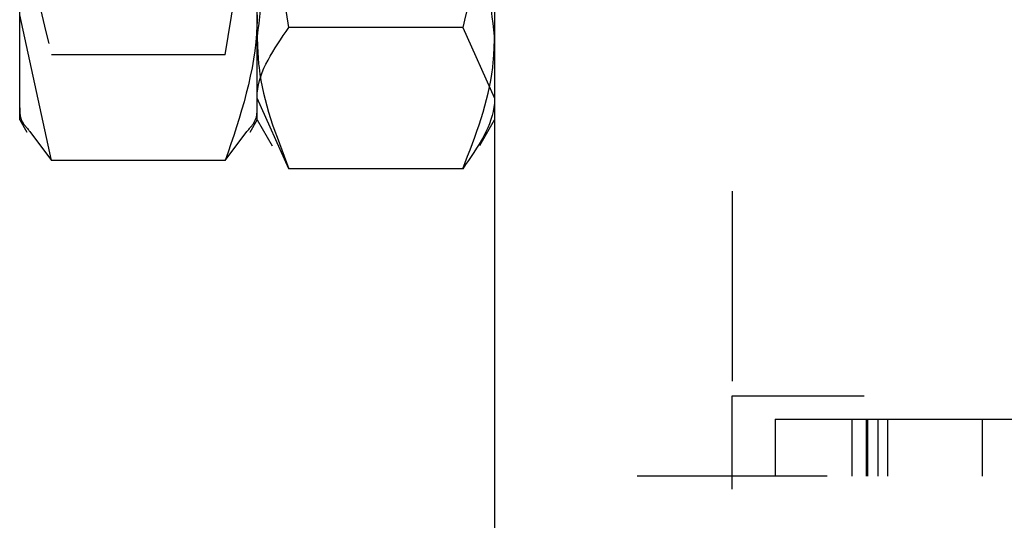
# Model space of a CAD drawing. Header units: inches. Extents: x 1772 to 2706, y -534 to -52.
# Tile 127 of 256: x 1873.378 to 1873.897, y -441.724 to -441.461. Entities that reach past the tile are written whole.
import ezdxf

# ---------------------------------------------------------------- set-up
doc = ezdxf.new("R2010")
doc.units = ezdxf.units.IN
doc.header["$LTSCALE"] = 0.5
doc.header["$MEASUREMENT"] = 0
doc.linetypes.add('HIDDEN', pattern=[0.225, 0.15, -0.075])
doc.layers.add('SID-M-H', color=4, linetype='HIDDEN')
doc.layers.add('SID-M-S', color=105, linetype='Continuous')

msp = doc.modelspace()

# ---------------------------------------------------------------- linework, layer by layer
at = {"layer": 'SID-M-H'}
for p, q in [((1873.75341, -440.95102), (1873.75341, -441.70102)), ((1873.48666, -441.47942), (1873.50341, -441.37491)), ((1873.48666, -441.47942), (1873.39515, -441.47942)), ((1873.50341, -441.51352), (1873.50341, -441.50214)), ((1874.2229, -441.65902), (1873.75332, -441.65902)), ((1873.75332, -441.65902), (1873.75332, -441.70777)), ((1873.77617, -441.67102), (1873.77617, -441.70102)), ((1873.77617, -441.67102), (1873.824, -441.67102)), ((1873.81638, -441.67102), (1873.81638, -441.70102)), ((1873.824, -441.67102), (1873.824, -441.70102)), ((1873.82471, -441.67102), (1873.82471, -441.70102)), ((1873.83014, -441.67102), (1873.83014, -441.70102)), ((1873.83522, -441.67102), (1873.83522, -441.70102)), ((1873.88511, -441.67102), (1873.88511, -441.70102)), ((1876.00341, -441.70102), (1873.62841, -441.70102))]:
    msp.add_line(p, q, dxfattribs=at)
for points, knots in [([(1873.37841, -441.37491), (1873.37842, -441.37739), (1873.37866, -441.41268), (1873.38721, -441.44726), (1873.39515, -441.47942)], [0, 0, 0, 0, 0.070198, 1, 1, 1, 1]), ([(1873.52015, -441.40031), (1873.51807, -441.40508), (1873.50819, -441.42771), (1873.50552, -441.45124), (1873.50341, -441.4698)], [0, 0, 0, 0, 0.211001, 1, 1, 1, 1]), ([(1873.62841, -441.4698), (1873.6263, -441.45124), (1873.62362, -441.42771), (1873.61374, -441.40508), (1873.61166, -441.40031)], [0, 0, 0, 0, 0.7889992, 1, 1, 1, 1]), ([(1873.50341, -441.4698), (1873.50359, -441.47525), (1873.50439, -441.49876), (1873.5133, -441.52168), (1873.52015, -441.53928)], [0, 0, 0, 0, 0.231849, 1, 1, 1, 1]), ([(1873.61166, -441.53928), (1873.61851, -441.52168), (1873.62742, -441.49876), (1873.62822, -441.47525), (1873.62841, -441.4698)], [0, 0, 0, 0, 0.7681507, 1, 1, 1, 1]), ([(1873.37841, -441.50723), (1873.37841, -441.50942), (1873.37842, -441.51363), (1873.38205, -441.51773), (1873.3838, -441.5197)], [0, 0, 0, 0, 0.519436, 1, 1, 1, 1]), ([(1873.49802, -441.5197), (1873.49976, -441.51773), (1873.50339, -441.51363), (1873.5034, -441.50942), (1873.50341, -441.50723)], [0, 0, 0, 0, 0.480564, 1, 1, 1, 1]), ([(1873.824, -441.67102), (1873.8372, -441.67102), (1873.86354, -441.67102), (1873.90302, -441.67102), (1873.93001, -441.67102), (1873.94275, -441.67102), (1873.94379, -441.67102), (1873.94431, -441.67102)], [0, 0, 0, 0, 0.251071, 0.501095, 0.749791, 0.874852, 1, 1, 1, 1])]:
    msp.add_open_spline(points, degree=3, knots=knots, dxfattribs=at)
at = {"layer": 'SID-M-S'}
for p, q in [((1873.62841, -428.35102), (1873.62841, -447.35102)), ((1873.37841, -441.51352), (1873.37841, -441.13852)), ((1873.50341, -441.51352), (1873.50341, -441.13852)), ((1873.52015, -441.46499), (1873.50341, -441.35836)), ((1873.39515, -441.53504), (1873.37841, -441.45834)), ((1873.61166, -441.46499), (1873.52015, -441.46499)), ((1873.61166, -441.46499), (1873.62841, -441.50214)), ((1873.52015, -441.53928), (1873.50341, -441.50214)), ((1873.37841, -441.51352), (1873.38217, -441.52003)), ((1873.49965, -441.52003), (1873.50341, -441.51352)), ((1873.50341, -441.51352), (1873.51133, -441.52724)), ((1873.6206, -441.52704), (1873.62841, -441.51352)), ((1873.3838, -441.5197), (1873.39515, -441.53504)), ((1873.48666, -441.53504), (1873.49802, -441.5197)), ((1873.48666, -441.53504), (1873.39515, -441.53504)), ((1873.61166, -441.53928), (1873.52015, -441.53928))]:
    msp.add_line(p, q, dxfattribs=at)
for points in [[(1873.62841, -441.35836), (1873.62839, -441.36089), (1873.62815, -441.3969), (1873.61961, -441.43218), (1873.61166, -441.46499)], [(1873.50341, -441.45834), (1873.50339, -441.46016), (1873.50315, -441.48606), (1873.49461, -441.51144), (1873.48666, -441.53504)], [(1873.50341, -441.50214), (1873.50342, -441.50126), (1873.50366, -441.48871), (1873.51221, -441.47642), (1873.52015, -441.46499)], [(1873.62841, -441.50214), (1873.62839, -441.50302), (1873.62815, -441.51556), (1873.61961, -441.52785), (1873.61166, -441.53928)]]:
    msp.add_open_spline(points, degree=3, knots=[0, 0, 0, 0, 0.070198, 1, 1, 1, 1], dxfattribs=at)

doc.saveas('drawing.dxf')
